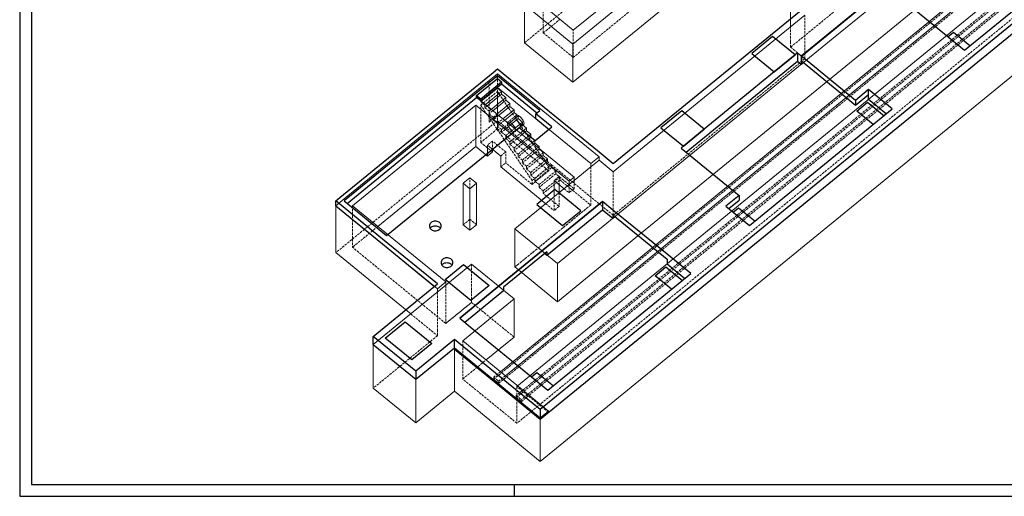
# Model space of a CAD drawing. Header units: millimetres. Extents: x 0 to 63000, y 0 to 59400.
# Tile 1 of 8: x 0 to 41786, y 0 to 20217. Entities that reach past the tile are written whole.
import ezdxf

# ---------------------------------------------------------------- set-up
doc = ezdxf.new("R2010")
doc.units = ezdxf.units.MM
doc.header["$LTSCALE"] = 1000
doc.linetypes.add('Carkovana 0.5x', pattern=[0.14, 0.1, -0.04])
doc.layers.add('Architektura obecně', color=7, linetype='Continuous')
doc.layers.add('Plošné elementy obecné', color=7, linetype='Continuous', lineweight=13)
doc.layers.add('Stěna', color=7, linetype='Continuous', lineweight=35)

msp = doc.modelspace()

# ---------------------------------------------------------------- linework, layer by layer
at = {"layer": 'Architektura obecně', "color": 252, "linetype": 'Carkovana 0.5x', "lineweight": 5, "true_color": 0x8f8f8f, "transparency": 33554687}
for p, q in [((20119, 4967), (58442, 36257)), ((20332, 4794), (58665, 36093)), ((59392, 35561), (21074, 4274)), ((21074, 4188), (59448, 35520)), ((59615, 35397), (21286, 4101)), ((21286, 4014), (59671, 35356)), ((60164, 34995), (21100, 3099)), ((27029, 21507), (23493, 18620)), ((35512, 21333), (32719, 19052)), ((21429, 19243), (23539, 20967)), ((22221, 20213), (22221, 20814)), ((22221, 19659), (22928, 20236)), ((22221, 19659), (22221, 20213)), ((33320, 18792), (33320, 20408)), ((23479, 18631), (22221, 19659)), ((23493, 18620), (23493, 19775)), ((32719, 19283), (32719, 19918)), ((32719, 19052), (32719, 19283)), ((32719, 19052), (33320, 18561)), ((23493, 18620), (23479, 18631)), ((33320, 18561), (25188, 11921)), ((33320, 18561), (33320, 18792)), ((19919, 17638), (19919, 15877)), ((19920, 17637), (19920, 16338)), ((20273, 16165), (20273, 17926)), ((19566, 16594), (20273, 17172)), ((20273, 17172), (20273, 15818)), ((20273, 17172), (22451, 13971)), ((19566, 16742), (19566, 16771)), ((19584, 16757), (19566, 16742)), ((19566, 16742), (19743, 16598)), ((19566, 15010), (19566, 16594)), ((21744, 13394), (19566, 16594)), ((19743, 16598), (19761, 16612)), ((19743, 16598), (19743, 16482)), ((19832, 16555), (19743, 16482)), ((19743, 16482), (19920, 16338)), ((19920, 16338), (20008, 16410)), ((20079, 16353), (19920, 16223)), ((19920, 16338), (19920, 16223)), ((20273, 15934), (13416, 10335)), ((20273, 16165), (19919, 15877)), ((19920, 16223), (19920, 15876)), ((19920, 16223), (20097, 16078)), ((19920, 15876), (20273, 16165)), ((20097, 16078), (20256, 16208)), ((20326, 16150), (20097, 15963)), ((20097, 16078), (20097, 15963)), ((20097, 15963), (20273, 15818)), ((20273, 15818), (20503, 16006)), ((20574, 15948), (20273, 15703)), ((22395, 14202), (20273, 15934)), ((21075, 16160), (20721, 15871)), ((21054, 16130), (21051, 16107)), ((21051, 16107), (21054, 16080)), ((21062, 16148), (21054, 16130)), ((21054, 16080), (21062, 16049)), ((21075, 16160), (21062, 16148)), ((21062, 16049), (21075, 16016)), ((21092, 16166), (21075, 16160)), ((21075, 16016), (21092, 15981)), ((21114, 16166), (21092, 16166)), ((21092, 15981), (21114, 15945)), ((21140, 16160), (21114, 16166)), ((21114, 15945), (21140, 15910)), ((21167, 16148), (21140, 16160)), ((21140, 15910), (21167, 15877)), ((21197, 16130), (21167, 16148)), ((21228, 16107), (21197, 16130)), ((21259, 16080), (21228, 16107)), ((21288, 16049), (21259, 16080)), ((21316, 16016), (21288, 16049)), ((21342, 15981), (21316, 16016)), ((21363, 15945), (21342, 15981)), ((21381, 15910), (21363, 15945)), ((21394, 15877), (21381, 15910)), ((20273, 15588), (19566, 15010)), ((20273, 15818), (20273, 15703)), ((20273, 15703), (20273, 15588)), ((20273, 15703), (20450, 15559)), ((20273, 15588), (20450, 15443)), ((20450, 15559), (20751, 15804)), ((20821, 15746), (20450, 15443)), ((20450, 15559), (20450, 15443)), ((20627, 15299), (20998, 15602)), ((21069, 15544), (20627, 15183)), ((20698, 15819), (20700, 15841)), ((20700, 15791), (20698, 15819)), ((20700, 15841), (20708, 15859)), ((20708, 15761), (20700, 15791)), ((20708, 15859), (20721, 15871)), ((20721, 15727), (20708, 15761)), ((20721, 15871), (20739, 15878)), ((20739, 15692), (20721, 15727)), ((20739, 15878), (20761, 15878)), ((20761, 15656), (20739, 15692)), ((20761, 15878), (20786, 15871)), ((20786, 15621), (20761, 15656)), ((20786, 15871), (20814, 15859)), ((20814, 15588), (20786, 15621)), ((20814, 15859), (20844, 15841)), ((20844, 15557), (20814, 15588)), ((20844, 15841), (20874, 15819)), ((20874, 15530), (20844, 15557)), ((20874, 15819), (20905, 15791)), ((20905, 15507), (20874, 15530)), ((20905, 15791), (20935, 15761)), ((20935, 15489), (20905, 15507)), ((20935, 15761), (20963, 15727)), ((20963, 15477), (20935, 15489)), ((20963, 15727), (20988, 15692)), ((20988, 15471), (20963, 15477)), ((20988, 15692), (21010, 15656)), ((21010, 15471), (20988, 15471)), ((21010, 15656), (21027, 15621)), ((21027, 15477), (21010, 15471)), ((21381, 15766), (21027, 15477)), ((21027, 15621), (21040, 15588)), ((21040, 15489), (21027, 15477)), ((21040, 15588), (21048, 15557)), ((21048, 15507), (21040, 15489)), ((21048, 15557), (21051, 15530)), ((21051, 15530), (21048, 15507)), ((21167, 15877), (21197, 15846)), ((21197, 15846), (21228, 15819)), ((21228, 15819), (21259, 15796)), ((21259, 15796), (21288, 15778)), ((21288, 15778), (21316, 15766)), ((21316, 15766), (21342, 15760)), ((21342, 15760), (21363, 15760)), ((21363, 15760), (21381, 15766)), ((21381, 15766), (21394, 15778)), ((21402, 15846), (21394, 15877)), ((21394, 15778), (21402, 15796)), ((21405, 15819), (21402, 15846)), ((21402, 15796), (21405, 15819)), ((20061, 15068), (19849, 14895)), ((20061, 15068), (20061, 14722)), ((20627, 14606), (20061, 15068)), ((20450, 15443), (20627, 15299)), ((20627, 15299), (22451, 13809)), ((20627, 15299), (20627, 15183)), ((20627, 15183), (20804, 15039)), ((20804, 15039), (21246, 15400)), ((21316, 15342), (20804, 14924)), ((20981, 14779), (21493, 15198)), ((21564, 15140), (20981, 14664)), ((20061, 14606), (19566, 15010)), ((20804, 15039), (20804, 14924)), ((20804, 14924), (20981, 14779)), ((20981, 14779), (20981, 14664)), ((20981, 14664), (21157, 14519)), ((21157, 14519), (21741, 14996)), ((21811, 14938), (21157, 14404)), ((21334, 14260), (21988, 14794)), ((22041, 14722), (21334, 14144)), ((22041, 14722), (22041, 14750)), ((22218, 14577), (22041, 14722)), ((20415, 14433), (20627, 14606)), ((20627, 14144), (20627, 14606)), ((21157, 14519), (21157, 14404)), ((21157, 14404), (21334, 14260)), ((21334, 14260), (21334, 14144)), ((21511, 14000), (22218, 14577)), ((22218, 14462), (21511, 13884)), ((21688, 13740), (22395, 14317)), ((22218, 14462), (22218, 14577)), ((22395, 14317), (22218, 14462)), ((22395, 14202), (22395, 14317)), ((20415, 13971), (20627, 14144)), ((21744, 13232), (20627, 14144)), ((21334, 14144), (21511, 14000)), ((21511, 14000), (21511, 13884)), ((21511, 13884), (21688, 13740)), ((22395, 14202), (21688, 13625)), ((21744, 13394), (22451, 13971)), ((22451, 13809), (21744, 13232)), ((21864, 13480), (22572, 14058)), ((22572, 13942), (21864, 13365)), ((22041, 13220), (22748, 13798)), ((22572, 14058), (22395, 14202)), ((22451, 13971), (22451, 13809)), ((24587, 12412), (22572, 14058)), ((22572, 13942), (22572, 14058)), ((22748, 13798), (22572, 13942)), ((22748, 13682), (22748, 13798)), ((24233, 12354), (24233, 13971)), ((19107, 13048), (19107, 13510)), ((21688, 13740), (21688, 13625)), ((21688, 13625), (21864, 13480)), ((21744, 13232), (21744, 13394)), ((21864, 13480), (21864, 13365)), ((22748, 13682), (22041, 13105)), ((22218, 12961), (22925, 13538)), ((22925, 13422), (22218, 12845)), ((22890, 13567), (22678, 13394)), ((22890, 13567), (22748, 13682)), ((22890, 13567), (22890, 13220)), ((23526, 13047), (22890, 13567)), ((22925, 13422), (22925, 13538)), ((22925, 13422), (24233, 12354)), ((23526, 13394), (23526, 13047)), ((25188, 12152), (25188, 13769)), ((21864, 13365), (22041, 13220)), ((22041, 13220), (22041, 13105)), ((22041, 13105), (22218, 12961)), ((22218, 12961), (22218, 12845)), ((23102, 13047), (23314, 12874)), ((23314, 12874), (23314, 13220)), ((23526, 13047), (23314, 12874)), ((22890, 12297), (22218, 12845)), ((22678, 12123), (22678, 12701)), ((22890, 12874), (22890, 12297)), ((14122, 12326), (14122, 11750)), ((24233, 12354), (21016, 9727)), ((21016, 9727), (24233, 12354)), ((21016, 9727), (24233, 12354)), ((22324, 12412), (22678, 12123)), ((22890, 12297), (22678, 12123)), ((25188, 11921), (24587, 12412)), ((25188, 11921), (25188, 12152)), ((14122, 11750), (14122, 10565)), ((19107, 11749), (18824, 11518)), ((19389, 11518), (19107, 11749)), ((15200, 11445), (14122, 10565)), ((18081, 7331), (14122, 10565)), ((19177, 9843), (19177, 8226)), ((18081, 8948), (18081, 7331)), ((17729, 8660), (17729, 7044)), ((19177, 8226), (18081, 7331)), ((19177, 8226), (18081, 7331)), ((18081, 7331), (19177, 8226)), ((20981, 6754), (19177, 8226)), ((16598, 7736), (17729, 6813)), ((17729, 6813), (15005, 4589)), ((17729, 6813), (17729, 7044)), ((18802, 6592), (18802, 4975)), ((18802, 4975), (19792, 5783)), ((20402, 5285), (20119, 5054)), ((20119, 5054), (20119, 4967)), ((20119, 5054), (20332, 4881)), ((20614, 5111), (20332, 4881)), ((21100, 3099), (18802, 4975)), ((20119, 4967), (20332, 4794)), ((20332, 4881), (20332, 4794)), ((21100, 4657), (21100, 4138)), ((22443, 3560), (21100, 4657)), ((21074, 4274), (21074, 4188)), ((21074, 4274), (21286, 4101)), ((21074, 4188), (21286, 4014)), ((21100, 4138), (21100, 3099)), ((21286, 4101), (21286, 4014))]:
    msp.add_line(p, q, dxfattribs=at)
at = {"layer": 'Plošné elementy obecné', "color": 7, "linetype": 'Continuous', "lineweight": 18, "transparency": 33554687}
for p, q in [((58386, 36298), (20402, 5285)), ((58609, 36134), (20614, 5111)), ((21100, 4657), (59158, 35732)), ((60574, 34694), (22443, 3560)), ((22090, 1482), (61729, 33847)), ((23479, 19186), (28005, 22881)), ((27029, 22661), (23493, 19775)), ((34522, 19427), (38767, 22893)), ((28005, 21264), (23479, 17569)), ((32719, 19918), (32719, 20899)), ((34522, 17810), (38767, 21276)), ((21429, 19243), (21429, 20860)), ((21429, 20860), (23479, 19186)), ((23493, 19775), (22221, 20814)), ((33320, 20408), (25188, 13769)), ((23479, 17569), (21429, 19243)), ((26390, 12787), (34522, 19427)), ((23479, 17569), (23479, 19186)), ((19920, 17637), (13768, 12614)), ((19919, 17638), (20273, 17926)), ((20273, 17926), (24587, 14404)), ((26390, 11171), (34522, 17810)), ((19566, 16771), (20273, 17348)), ((20273, 17320), (19584, 16757)), ((19761, 16612), (20450, 17175)), ((20273, 17348), (20273, 17320)), ((24233, 14115), (20273, 17348)), ((20450, 17175), (20273, 17320)), ((20450, 17060), (20450, 17175)), ((19566, 16771), (23526, 13538)), ((20450, 17060), (19832, 16555)), ((20008, 16410), (20627, 16915)), ((20627, 16800), (20079, 16353)), ((20627, 16915), (20450, 17060)), ((20627, 16800), (20627, 16915)), ((20804, 16656), (20627, 16800)), ((14122, 12326), (19354, 16598)), ((19354, 16598), (19354, 14837)), ((23314, 13365), (19354, 16598)), ((20256, 16208), (20804, 16656)), ((20804, 16540), (20326, 16150)), ((20503, 16006), (20981, 16396)), ((20804, 16540), (20804, 16656)), ((20981, 16396), (20804, 16540)), ((20981, 16280), (20981, 16396)), ((20981, 16280), (20574, 15948)), ((20751, 15804), (21157, 16136)), ((21157, 16021), (20821, 15746)), ((21157, 16136), (20981, 16280)), ((21157, 16021), (21157, 16136)), ((21334, 15876), (21157, 16021)), ((20998, 15602), (21334, 15876)), ((21334, 15761), (21069, 15544)), ((21246, 15400), (21511, 15616)), ((21511, 15501), (21316, 15342)), ((21334, 15761), (21334, 15876)), ((21511, 15616), (21334, 15761)), ((21511, 15501), (21511, 15616)), ((21688, 15357), (21511, 15501)), ((21493, 15198), (21688, 15357)), ((21688, 15241), (21564, 15140)), ((21688, 15241), (21688, 15357)), ((21864, 15097), (21688, 15241)), ((21741, 14996), (21864, 15097)), ((21864, 14981), (21864, 15097)), ((19354, 14837), (15200, 11445)), ((19354, 14837), (19849, 14433)), ((19849, 14433), (19849, 14895)), ((19849, 14895), (20415, 14433)), ((20061, 14722), (20061, 14606)), ((21864, 14981), (21811, 14938)), ((22041, 14837), (21864, 14981)), ((21988, 14794), (22041, 14837)), ((22041, 14750), (22041, 14837)), ((20061, 14606), (19849, 14433)), ((20415, 14433), (20415, 13971)), ((24587, 14404), (24233, 14115)), ((24233, 13971), (24587, 14260)), ((24587, 14404), (24587, 14260)), ((24587, 14260), (25188, 13769)), ((20415, 13971), (22324, 12412)), ((23526, 13394), (24233, 13971)), ((24233, 13971), (24233, 14115)), ((18824, 13279), (19107, 13510)), ((19107, 13510), (19389, 13279)), ((22678, 12701), (22678, 13394)), ((22678, 13394), (23102, 13047)), ((23526, 13538), (23314, 13365)), ((23314, 13220), (23526, 13394)), ((23526, 13538), (23526, 13394)), ((18824, 11518), (18824, 13279)), ((19107, 13048), (18824, 13279)), ((19389, 13279), (19107, 13048)), ((19107, 11287), (19107, 13048)), ((19389, 11518), (19389, 13279)), ((21016, 11344), (23314, 13220)), ((22890, 13220), (22890, 12874)), ((23314, 13220), (23314, 13365)), ((13416, 12326), (13768, 12614)), ((22819, 9872), (26390, 12787)), ((13416, 12326), (13416, 10565)), ((17729, 8805), (13416, 12326)), ((14122, 12326), (18081, 9092)), ((18824, 11518), (19107, 11287)), ((19107, 11287), (19389, 11518)), ((21016, 9727), (21016, 11344)), ((21016, 11344), (22819, 9872)), ((22819, 8255), (26390, 11171)), ((13416, 10335), (13416, 10565)), ((13416, 10335), (16598, 7736)), ((15005, 6437), (19177, 9843)), ((19177, 9843), (20981, 8371)), ((22819, 8255), (21016, 9727)), ((22819, 9872), (22819, 8255)), ((18081, 9092), (17729, 8805)), ((17729, 8805), (17729, 8660)), ((18081, 9092), (18081, 8948)), ((20981, 8371), (18802, 6592)), ((20981, 8371), (20981, 6754)), ((19792, 5783), (20981, 6754)), ((15005, 6437), (15005, 4820)), ((16809, 4964), (15005, 6437)), ((18448, 6303), (16809, 4964)), ((18448, 6303), (18448, 4686)), ((22090, 3330), (18448, 6303)), ((18802, 6592), (22443, 3618)), ((15005, 4589), (15005, 4820)), ((16809, 4964), (16809, 3348)), ((18448, 4455), (18448, 4686)), ((15005, 4589), (16809, 3117)), ((16809, 3117), (18448, 4455)), ((18448, 4455), (22090, 1482)), ((16809, 3117), (16809, 3348)), ((22443, 3618), (22090, 3330)), ((22443, 3618), (22443, 3560)), ((22090, 3330), (22090, 1713)), ((22090, 1482), (22090, 1713))]:
    msp.add_line(p, q, dxfattribs=at)
at = {"layer": 'Plošné elementy obecné', "color": 5, "linetype": 'Continuous', "lineweight": -3, "transparency": 33554687}
for p, q in [((57116, 32275), (22090, 3676)), ((22090, 3272), (57116, 31871)), ((40095, 18932), (46155, 23880)), ((36793, 21628), (33172, 18672)), ((33173, 18672), (36793, 21628)), ((36793, 21628), (39091, 19751)), ((25188, 14115), (33319, 20755)), ((39091, 19751), (40095, 18932)), ((39397, 19501), (39629, 19691)), ((39629, 19691), (40327, 19121)), ((31955, 19504), (31072, 18782)), ((32910, 18724), (31955, 19504)), ((33009, 18805), (32910, 18724)), ((33009, 18805), (33009, 18459)), ((33172, 18672), (33009, 18805)), ((28279, 14596), (33009, 18459)), ((31072, 18782), (32026, 18003)), ((32910, 18724), (32026, 18003)), ((32026, 18003), (32910, 18724)), ((32910, 18713), (32026, 17991)), ((32910, 18713), (32910, 18724)), ((33009, 18459), (33172, 18326)), ((33172, 18672), (33172, 18326)), ((33172, 18326), (33261, 18398)), ((33173, 18672), (33173, 18470)), ((35471, 16795), (33173, 18672)), ((33173, 18470), (35471, 16593)), ((13592, 12673), (20096, 17984)), ((20096, 17984), (20273, 18128)), ((20273, 18128), (22253, 16512)), ((32026, 18003), (29049, 15572)), ((32026, 17991), (32026, 18003)), ((20273, 17839), (13769, 12528)), ((19390, 17002), (20273, 17724)), ((19566, 16858), (20450, 17579)), ((22076, 16367), (20273, 17839)), ((20273, 17724), (20273, 17839)), ((20273, 17724), (20450, 17579)), ((20450, 17579), (20450, 17493)), ((19566, 16771), (20450, 17493)), ((20450, 17493), (21952, 16266)), ((36029, 17252), (35471, 16795)), ((36029, 16847), (36029, 17252)), ((37034, 16432), (36029, 17252)), ((13893, 12427), (19390, 16915)), ((19390, 16915), (19390, 17002)), ((19390, 17002), (19566, 16858)), ((19566, 16771), (19390, 16915)), ((19566, 16858), (19566, 16771)), ((35471, 16593), (36029, 17049)), ((35471, 16795), (35471, 16593)), ((35525, 16339), (35984, 16715)), ((35984, 16715), (36682, 16145)), ((36029, 16847), (36786, 16230)), ((21902, 16225), (22076, 16367)), ((22253, 16512), (24587, 14606)), ((28095, 16352), (27211, 15630)), ((29049, 15572), (28095, 16352)), ((30974, 11484), (37034, 16432)), ((36223, 15770), (35525, 16339)), ((21902, 16023), (21902, 16225)), ((22588, 15666), (21902, 16225)), ((21902, 16023), (22464, 15564)), ((15572, 11057), (21192, 15646)), ((21192, 15646), (21878, 15086)), ((21878, 15086), (22588, 15666)), ((27211, 15630), (28165, 14850)), ((29049, 15572), (28165, 14850)), ((28165, 14850), (29049, 15572)), ((29049, 15561), (28165, 14839)), ((29049, 15561), (29049, 15572)), ((28165, 14850), (28066, 14770)), ((28066, 14770), (28230, 14636)), ((28165, 14839), (28165, 14850)), ((28230, 14636), (30528, 12760)), ((24587, 14606), (25188, 14115)), ((22718, 13011), (21940, 12376)), ((23814, 12116), (22718, 13011)), ((13416, 12528), (13592, 12673)), ((30528, 12760), (29969, 12304)), ((30093, 12203), (30528, 12558)), ((30528, 12760), (30528, 12558)), ((13416, 12326), (13416, 12528)), ((15395, 10912), (13416, 12528)), ((13416, 12326), (15395, 10710)), ((13769, 12528), (15572, 11057)), ((21940, 12376), (23036, 11481)), ((24733, 12503), (22377, 10579)), ((22377, 10579), (24733, 12503)), ((22377, 10233), (24733, 12156)), ((24733, 12503), (24733, 12156)), ((25175, 12142), (24733, 12503)), ((24733, 12156), (25175, 11796)), ((27473, 10266), (25175, 12142)), ((29969, 12304), (30974, 11484)), ((30276, 12054), (30508, 12243)), ((30508, 12243), (31206, 11673)), ((23036, 11481), (23814, 12116)), ((25175, 11940), (27473, 10064)), ((25175, 11940), (25175, 11796)), ((25175, 11796), (25264, 11868)), ((17389, 11505), (17385, 11470)), ((17385, 11470), (17389, 11434)), ((17400, 11540), (17389, 11505)), ((17389, 11434), (17400, 11400)), ((17418, 11572), (17400, 11540)), ((17400, 11400), (17418, 11367)), ((17444, 11601), (17418, 11572)), ((17418, 11370), (17444, 11399)), ((17418, 11369), (17418, 11370)), ((17418, 11367), (17444, 11338)), ((17474, 11626), (17444, 11601)), ((17444, 11399), (17474, 11424)), ((17444, 11338), (17474, 11313)), ((17510, 11647), (17474, 11626)), ((17474, 11424), (17510, 11445)), ((17474, 11313), (17510, 11292)), ((17550, 11662), (17510, 11647)), ((17510, 11445), (17550, 11460)), ((17510, 11292), (17550, 11277)), ((17592, 11671), (17550, 11662)), ((17550, 11460), (17592, 11469)), ((17636, 11674), (17592, 11671)), ((17592, 11469), (17636, 11472)), ((17679, 11671), (17636, 11674)), ((17636, 11472), (17679, 11469)), ((17721, 11662), (17679, 11671)), ((17679, 11469), (17721, 11460)), ((17761, 11647), (17721, 11662)), ((17721, 11460), (17761, 11445)), ((17721, 11277), (17761, 11292)), ((17797, 11626), (17761, 11647)), ((17761, 11445), (17797, 11424)), ((17761, 11292), (17797, 11313)), ((17828, 11601), (17797, 11626)), ((17797, 11424), (17828, 11399)), ((17797, 11313), (17828, 11338)), ((17853, 11572), (17828, 11601)), ((17828, 11399), (17853, 11370)), ((17828, 11338), (17853, 11367)), ((17871, 11540), (17853, 11572)), ((17853, 11367), (17871, 11400)), ((17853, 11370), (17853, 11369)), ((17882, 11505), (17871, 11540)), ((17871, 11400), (17882, 11434)), ((17886, 11470), (17882, 11505)), ((17882, 11434), (17886, 11470)), ((21016, 11690), (21016, 11690)), ((17729, 9007), (15395, 10912)), ((17550, 11277), (17592, 11268)), ((17592, 11268), (17636, 11265)), ((17636, 11265), (17679, 11268)), ((17679, 11268), (17721, 11277)), ((15395, 10710), (17605, 8906)), ((22377, 10579), (20539, 9078)), ((20539, 9078), (22377, 10579)), ((17939, 10042), (17913, 10013)), ((17969, 10068), (17939, 10042)), ((18005, 10088), (17969, 10068)), ((18045, 10103), (18005, 10088)), ((18087, 10112), (18045, 10103)), ((18131, 10115), (18087, 10112)), ((18174, 10112), (18131, 10115)), ((18216, 10103), (18174, 10112)), ((18256, 10088), (18216, 10103)), ((18292, 10068), (18256, 10088)), ((18323, 10042), (18292, 10068)), ((18348, 10013), (18323, 10042)), ((22377, 10377), (20539, 8876)), ((22289, 10305), (22377, 10233)), ((22377, 10377), (22377, 10233)), ((28477, 9446), (27473, 10266)), ((27473, 10064), (27473, 9861)), ((17884, 9946), (17880, 9911)), ((17880, 9911), (17884, 9875)), ((17895, 9981), (17884, 9946)), ((17884, 9875), (17895, 9841)), ((17913, 10013), (17895, 9981)), ((17895, 9841), (17913, 9808)), ((17913, 9811), (17939, 9840)), ((17913, 9810), (17913, 9811)), ((17913, 9808), (17939, 9779)), ((17939, 9840), (17969, 9866)), ((17939, 9779), (17969, 9754)), ((17969, 9866), (18005, 9886)), ((17969, 9754), (18005, 9734)), ((18005, 9886), (18045, 9901)), ((18005, 9734), (18045, 9719)), ((18045, 9901), (18087, 9910)), ((18045, 9719), (18087, 9709)), ((18051, 9201), (18829, 9836)), ((18087, 9910), (18131, 9913)), ((18087, 9709), (18131, 9706)), ((18131, 9913), (18174, 9910)), ((18131, 9706), (18174, 9709)), ((18174, 9910), (18216, 9901)), ((18174, 9709), (18216, 9719)), ((18216, 9901), (18256, 9886)), ((18216, 9719), (18256, 9734)), ((18256, 9886), (18292, 9866)), ((18256, 9734), (18292, 9754)), ((18292, 9866), (18323, 9840)), ((18292, 9754), (18323, 9779)), ((18323, 9840), (18348, 9811)), ((18323, 9779), (18348, 9808)), ((18366, 9981), (18348, 10013)), ((18348, 9808), (18366, 9841)), ((18348, 9811), (18348, 9810)), ((18377, 9946), (18366, 9981)), ((18366, 9841), (18377, 9875)), ((18381, 9911), (18377, 9946)), ((18377, 9875), (18381, 9911)), ((18829, 9836), (19925, 8941)), ((26969, 9353), (27428, 9729)), ((27428, 9729), (28126, 9159)), ((27473, 9861), (28230, 9244)), ((19147, 8306), (18051, 9201)), ((22418, 4498), (28477, 9446)), ((27667, 8784), (26969, 9353)), ((15005, 6783), (17729, 9007)), ((20539, 9078), (18673, 7555)), ((18673, 7555), (20539, 9078)), ((19925, 8941), (19147, 8306)), ((20539, 8876), (20539, 8731)), ((18886, 7382), (20539, 8731)), ((18673, 7555), (19115, 7194)), ((15514, 6711), (16362, 7404)), ((16362, 7404), (17494, 6480)), ((19115, 7194), (21413, 5318)), ((15005, 6437), (15005, 6783)), ((16809, 5311), (15005, 6783)), ((16645, 5787), (15514, 6711)), ((15005, 6437), (16809, 4964)), ((17494, 6480), (16645, 5787)), ((18448, 6649), (16809, 5311)), ((16809, 4964), (18448, 6303)), ((18448, 6303), (18448, 6649)), ((20746, 4773), (18448, 6649)), ((18448, 6245), (18448, 6303)), ((18448, 6245), (20746, 4369)), ((16809, 5311), (16809, 4964)), ((21413, 5318), (22418, 4498)), ((21720, 5068), (21952, 5257)), ((21952, 5257), (22650, 4687)), ((22090, 3676), (20746, 4773)), ((20746, 4369), (22090, 3272)), ((22090, 3676), (22090, 3272))]:
    msp.add_line(p, q, dxfattribs=at)
at = {"layer": 'Stěna', "color": 7, "linetype": 'Continuous', "lineweight": -3, "transparency": 33554687}
msp.add_line((21000, 0), (21000, 500), dxfattribs=at)
for points in [[(0, 0), (63000, 0), (63000, 59400), (0, 59400), (0, 0)], [(500, 500), (62500, 500), (62500, 58900), (500, 58900), (500, 500)]]:
    msp.add_lwpolyline(points, close=True, dxfattribs=at)

doc.saveas('drawing.dxf')
